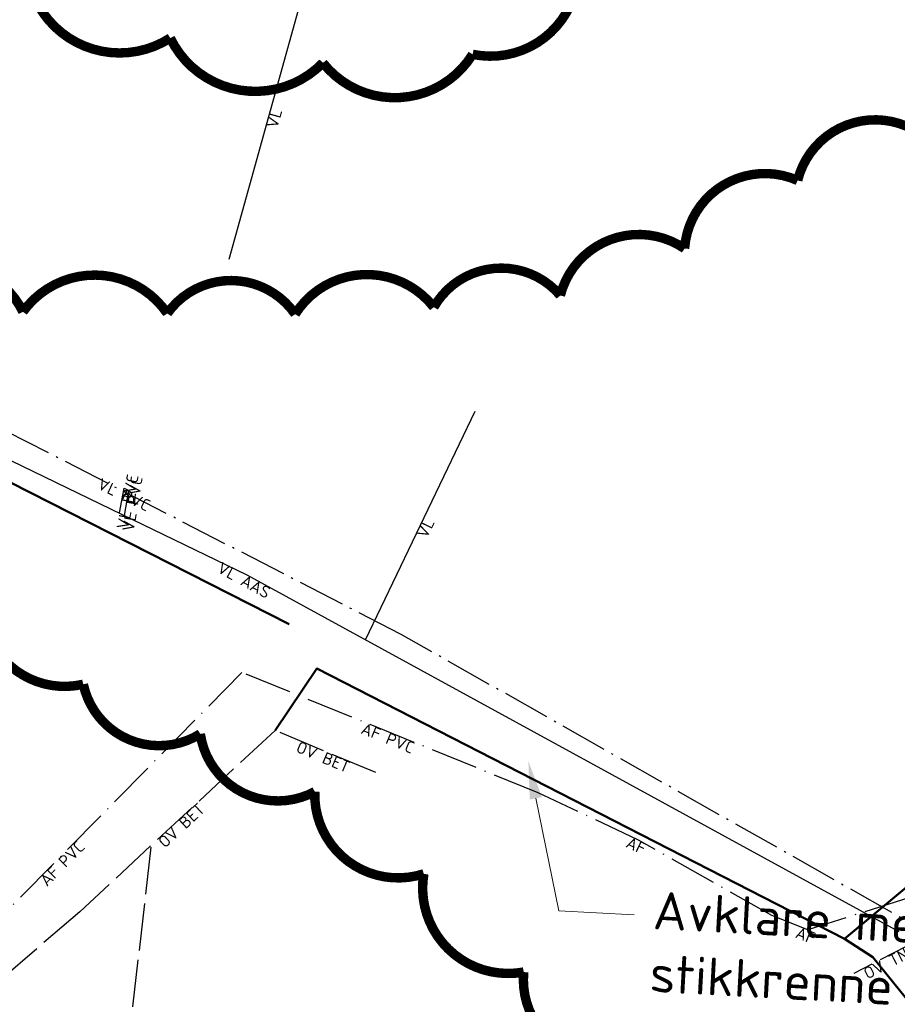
# Model space of a CAD drawing. Header units: metres. Extents: x 0 to 385757, y 0 to 6885278.
# Tile 101 of 108: x 309191 to 309284, y 6884362 to 6884467. Entities that reach past the tile are written whole.
import ezdxf
from ezdxf import colors
from ezdxf.entities.mleader import LeaderData, LeaderLine
from ezdxf.math import Vec2, Vec3

# ---------------------------------------------------------------- set-up
doc = ezdxf.new("R2010")
doc.units = ezdxf.units.M
for name, pattern in [('AvløpFelles', [7, 5, -1, 0, -1]), ('Overvann', [6, 5, -1]), ('Spillvann', [7, 5, -0.9, 0.2, -0.9])]:
    doc.linetypes.add(name, pattern=pattern)
for name, color, linetype, lineweight in [('_Ny overvann', 253, 'Continuous', 50), ('K--DI---08000--LednTraseseksjon-Avløp felles', 1, 'AvløpFelles', 25), ('K--DI---08000--LednTraseseksjon-Over vann', 7, 'Overvann', 25), ('K--DI---08000--LednTraseseksjon-Spillvann', 3, 'Spillvann', 25), ('K--DI---08000--LednTraseseksjon-Vann', 5, 'Continuous', 25)]:
    doc.layers.add(name, color=color, linetype=linetype, lineweight=lineweight)
doc.layers.add('_Tiltak avløp Selje', color=1, linetype='Continuous', true_color=0xff0000)
for name, color, linetype in [('K--DI---LednTraseseksjon-AF-Sosiinfo', 9, 'Continuous'), ('K--DI---LednTraseseksjon-OV-Sosiinfo', 9, 'Continuous'), ('K--DI---LednTraseseksjon-VL-Sosiinfo', 9, 'Continuous')]:
    doc.layers.add(name, color=color, linetype=linetype)
doc.styles.add('Focus CAT', font='isocpeur.ttf')
doc.styles.get("Standard").update_dxf_attribs({"font": 'isocpeur.ttf'})

msp = doc.modelspace()

# ---------------------------------------------------------------- linework, layer by layer
at = {"layer": '_Ny overvann'}
for points in [[(309219.4882, 6884402.5551), (309120.3094, 6884452.9808), (309107.0169, 6884466.5466)], [(309286.0356, 6884437.2109), (309293.175, 6884416.532), (309309.8073, 6884395.4658), (309278.3144, 6884369.2156), (309222.4194, 6884397.8501), (309218.02, 6884391.2999)], [(309278.3144, 6884369.2156), (309281.3357, 6884367.2758), (309323.6982, 6884314.8452), (309335.9963, 6884302.9753), (309370.5548, 6884281.6127)]]:
    msp.add_lwpolyline(points, dxfattribs=at)
at = {"layer": '_Tiltak avløp Selje', "const_width": 1}
for points in [[(309191.9343, 6884470.7138, 0.52056705), (309206.9109, 6884464.6373, 0.52056705), (309206.9109, 6884464.6373, 0.52056705), (309223.0772, 6884462.0081, 0.52056705), (309223.0772, 6884462.0081, 0.52056705), (309238.9324, 6884462.9073, 0.52056705), (309238.9324, 6884462.9073, 0.52056705), (309250.034, 6884473.3436, 0.52056705)], [(309286.2967, 6884454.5296, 0.52056705), (309273.3528, 6884449.5491, 0.52056705), (309273.3528, 6884449.5491, 0.52056705), (309261.3812, 6884442.3313, 0.52056705), (309261.3812, 6884442.3313, 0.52056705), (309248.2194, 6884437.3624, 0.52056705), (309248.2194, 6884437.3624, 0.52056705), (309234.8222, 6884436.1202, 0.52056705), (309234.8222, 6884436.1202, 0.52056705), (309220.1411, 6884435.3842, 0.52056705), (309220.1411, 6884435.3842, 0.52056705), (309206.5967, 6884435.4606, 0.52056705), (309206.5967, 6884435.4606, 0.52056705), (309191.3089, 6884435.6311, 0.52056705), (309191.3089, 6884435.6311, 0.52056705), (309177.2284, 6884437.9212, 0.52056705)], [(309187.07, 6884405.7131, 0.52056705), (309197.7001, 6884396.182, 0.52056705), (309197.7001, 6884396.182, 0.52056705), (309210.0908, 6884390.9248, 0.52056705), (309210.0908, 6884390.9248, 0.52056705), (309222.2163, 6884384.8084, 0.52056705), (309222.2163, 6884384.8084, 0.52056705), (309233.7646, 6884376.1015, 0.52056705), (309233.7646, 6884376.1015, 0.52056705), (309244.3476, 6884365.699, 0.52056705), (309244.3476, 6884365.699, 0.52056705), (309255.0012, 6884356.6037, 0.52056705)]]:
    msp.add_lwpolyline(points, format="xyb", dxfattribs=at)
at = {"layer": 'K--DI---08000--LednTraseseksjon-Avløp felles'}
msp.add_lwpolyline([(309245.89, 6884384.69), (309214.49, 6884397.43)], dxfattribs=at)
for points in [[(309214.49, 6884397.43, 0), (309175.56, 6884357.87, 14.83)], [(309270.61, 6884371.69, 0), (309256.5, 6884379.67, 0), (309245.89, 6884384.69, 23.07)], [(309285.24, 6884373.58, 0), (309274.42, 6884370.17, 27.18), (309270.61, 6884371.69, 0)]]:
    msp.add_polyline3d(points, dxfattribs=at)
at = {"layer": 'K--DI---08000--LednTraseseksjon-Over vann'}
for points in [[(309228.68, 6884386.82), (309218.02, 6884391.3)], [(309197.32, 6884372.08), (309176.28, 6884353.95), (309169.2, 6884345.04)]]:
    msp.add_lwpolyline(points, dxfattribs=at)
for points in [[(309218.02, 6884391.3, 0), (309197.32, 6884372.08, 21.14)], [(309204.85, 6884378.91, 18.69), (309198.42, 6884322.58, 18.23)], [(309286.55, 6884369.27, 27.6), (309279.31, 6884365.55, 26.82)]]:
    msp.add_polyline3d(points, dxfattribs=at)
at = {"layer": 'K--DI---08000--LednTraseseksjon-Spillvann'}
msp.add_polyline3d([(309450.21, 6884256.01, 45.33), (309410.54, 6884261.96, 42.4), (309360.96, 6884295.02, 38.86), (309332.53, 6884315.51, 35.07), (309295.5, 6884365.1, 30.22), (309231.37, 6884401.46, 23.21), (309119.64, 6884458.98, 12.85), (309127.66, 6884507.45, 7.3), (309114.27, 6884535.38, 6.69), (309158.73, 6884562.16, 6.33), (309192.86, 6884595.63, 6.41), (309215.84, 6884634.14, 6.5), (309254.18, 6884743.22, 5.18), (309270.71, 6884803.72, 4.59), (309273.03, 6884841.4, 4.29), (309258.15, 6884885.37, 2.63), (309233.69, 6884931.32, 2.91), (309197, 6884975.28, 3.67), (309124.27, 6884952.14, 0.4), (309082.62, 6884965.36, 0.43)], dxfattribs=at)
at = {"layer": 'K--DI---08000--LednTraseseksjon-Vann'}
for points in [[(309221.5, 6884471.42), (309213.13, 6884441.16)], [(309108.19, 6884469.73), (309121.34, 6884455.38), (309148.5, 6884440.11), (309167.64, 6884430.74), (309201.82, 6884414.17)], [(309227.59, 6884400.88), (309239.2, 6884425.1)], [(309201.52, 6884414.33), (309202.04, 6884416.94)], [(309202.04, 6884416.94), (309202.51, 6884416.72)], [(309202.07, 6884414.06), (309202.51, 6884416.72)]]:
    msp.add_lwpolyline(points, dxfattribs=at)
msp.add_polyline3d([(309201.82, 6884414.17, 0), (309215.02, 6884407.76, 0), (309284.06, 6884369.99, 27.77)], dxfattribs=at)

# ---------------------------------------------------------------- texts
at = {"layer": 'K--DI---LednTraseseksjon-AF-Sosiinfo', "linetype": 'Continuous', "char_height": 1.25, "attachment_point": 2, "style": 'Focus CAT'}
for s, insert, rotation in [('AF PVC', (309230.19, 6884391.06), 337.916007), ('AF PVC', (309195.025, 6884377.65, 7.415), 45.459875), ('AF', (309256.5, 6884379.67), 334.679364), ('AF', (309274.42, 6884370.17, 27.18), 338.250465)]:
    msp.add_mtext(s, dxfattribs=dict(at, insert=insert, rotation=rotation))
at = {"layer": 'K--DI---LednTraseseksjon-OV-Sosiinfo', "linetype": 'Continuous', "char_height": 1.25, "attachment_point": 2, "style": 'Focus CAT'}
for s, insert, rotation in [('OV BET', (309223.35, 6884389.06), 337.204803), ('OV BET', (309207.67, 6884381.69, 10.57), 42.87678), ('OV TNA', (309282.93, 6884367.41, 27.21), 27.19465)]:
    msp.add_mtext(s, dxfattribs=dict(at, insert=insert, rotation=rotation))
at = {"layer": 'K--DI---LednTraseseksjon-VL-Sosiinfo', "linetype": 'Continuous', "char_height": 1.25, "attachment_point": 2, "style": 'Focus CAT'}
for s, insert, rotation in [('VL', (309217.315, 6884456.29), 74.538408), ('VL PVC', (309202.275, 6884416.83), 334.916406), ('VL PVC', (309201.78, 6884415.635), 78.73229), ('VL PVC', (309202.29, 6884415.39), 80.607551), ('VL', (309233.395, 6884412.99), 64.388995), ('VL AAS', (309215.02, 6884407.76), 331.31807)]:
    msp.add_mtext(s, dxfattribs=dict(at, insert=insert, rotation=rotation))

# ---------------------------------------------------------------- leaders
at = {"layer": '_Ny overvann'}
ml = msp.add_multileader_mtext('Standard', dxfattribs=at)
ml.set_content('Avklare med eksisterande \\Pstikkrenne fylkekommune', color=256)
ml.set_leader_properties(lineweight=13)
ml.build(insert=Vec2(0, 0))
ctx = ml.context
ctx.base_point, ctx.plane_origin, ctx.plane_x_axis, ctx.plane_y_axis = Vec3(309256.0531, 6884371.7629, 24.9824), Vec3(309244.8351, 6884388.0227, 24.9824), Vec3(0.99854372, -0.05394844), Vec3(0.05394844, 0.99854372)
notes = []
notes.append((ctx, [(0, (1, 1, 0), (309248.0647, 6884372.1945, 24.9824), (0.99854372, -0.05394844), 8, [(0, [(309244.8351, 6884388.0227, 24.9824)], 0, [])])]))
ctx.mtext.insert, ctx.mtext.text_direction, ctx.mtext.rotation, ctx.mtext.flow_direction = Vec3(309258.1904, 6884374.2512, 24.9824), Vec3(0.99854372, -0.05394844), 6.22921066, 5
for ctx, leaders in notes:
    for number, flags, end, landing, length, lines in leaders:
        leader = LeaderData()
        leader.index, (leader.has_last_leader_line, leader.has_dogleg_vector, leader.attachment_direction) = number, flags
        leader.last_leader_point, leader.dogleg_vector, leader.dogleg_length = Vec3(end), Vec3(landing), length
        for number, points, colour, breaks in lines:
            line = LeaderLine()
            line.index, line.vertices, line.color, line.breaks = number, Vec3.list(points), colors.encode_raw_color(colour), breaks
            leader.lines.append(line)
        ctx.leaders.append(leader)

doc.saveas('drawing.dxf')
